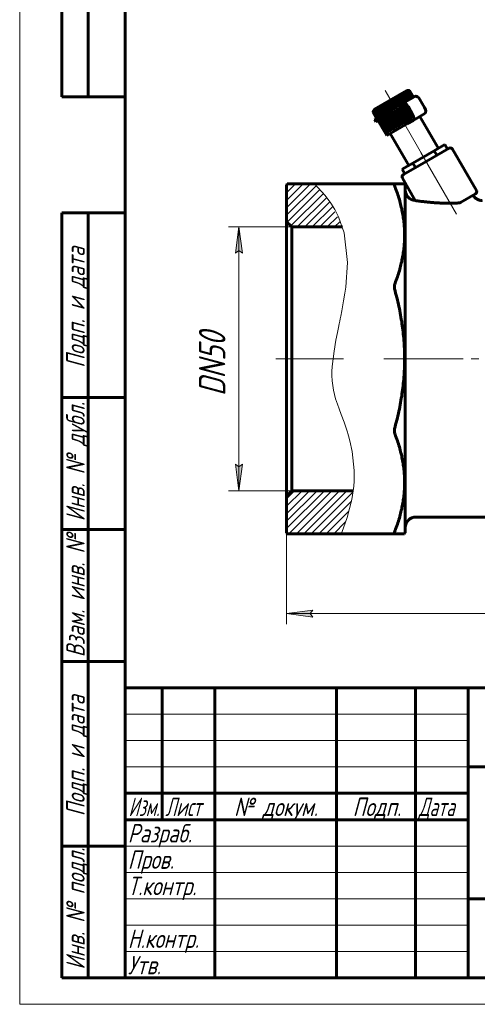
# Model space of a CAD drawing. Header units: millimetres. Extents: x 0 to 210, y 0 to 297.
# Tile 1 of 5: x 0 to 87, y 0 to 187. Entities that reach past the tile are written whole.
import ezdxf

# ---------------------------------------------------------------- set-up
doc = ezdxf.new("R2010")
doc.units = ezdxf.units.MM
for name, pattern in [('K5LT_AXLED', [19.5, 15, -1.5, 1.5, -1.5]), ('K5LT_BASIC', [0]), ('K5LT_THIN', [0]), ('K5LT_THIN_INCLUDED_TO_HATCHING', [0])]:
    doc.linetypes.add(name, pattern=pattern)
doc.layers.add('Системный слой', color=7, linetype='Continuous')
doc.layers.add('Системный слой (1)', color=251, linetype='Continuous', true_color=0x6c6c6c)
doc.styles.add('KDIMTEXTSTYLE', font='txt', dxfattribs={"width": 0.96, "oblique": 15, "height": 5})
doc.styles.add('KTEXTSTYLE', font='txt', dxfattribs={"width": 0.96, "height": 5})
doc.dimstyles.new('KDIMSTYLE (1.00)', dxfattribs={"dimtxt": 5, "dimasz": 1, "dimexe": 2, "dimexo": 0, "dimgap": 1, "dimtad": 1, "dimtxsty": 'KDIMTEXTSTYLE', "dimsah": 1, "dimcen": 0, "dimdle": 1, "dimadec": 0, "dimazin": 0, "dimtfac": 0.667, "dimtmove": 0, "dimatfit": 3, "dimfxl": 1, "dimtvp": 1, "dimtolj": 1, "dimtzin": 0, "dimarcsym": 0})

# ---------------------------------------------------------------- blocks, each defined once
blk = doc.blocks.new('U4')
at = {"layer": 'Системный слой (1)', "color": 7, "linetype": 'K5LT_THIN_INCLUDED_TO_HATCHING', "lineweight": 18, "true_color": 0xffffff}
for p, q in [((55.83, 155.51), (57.9, 153.32)), ((57.9, 153.32), (58.97, 151.87)), ((58.97, 151.87), (59.09, 151.7)), ((59.09, 151.7), (59.3, 151.36)), ((59.3, 151.36), (59.71, 150.68)), ((59.71, 150.68), (60.43, 149.27)), ((60.43, 149.27), (61.48, 146.26)), ((61.48, 146.26), (62.14, 140.59)), ((62.14, 140.59), (61.79, 135.92)), ((61.63, 134.82), (61.38, 133.32)), ((61.74, 135.55), (61.63, 134.82)), ((61.79, 135.92), (61.74, 135.55)), ((61.38, 133.32), (61.03, 131.43)), ((61.03, 131.43), (60.84, 130.45)), ((60.55, 129), (60.41, 128.32)), ((60.65, 129.49), (60.55, 129)), ((60.73, 129.91), (60.65, 129.49)), ((60.84, 130.45), (60.73, 129.91)), ((60.21, 127.34), (59.93, 125.89)), ((60.41, 128.32), (60.21, 127.34)), ((59.93, 125.89), (59.57, 123.81)), ((59.57, 123.81), (59.21, 120.93)), ((59.21, 120.93), (59.15, 119.94)), ((59.15, 119.94), (59.15, 119.68)), ((59.15, 119.68), (59.15, 119.17)), ((59.15, 119.17), (59.19, 118.19)), ((59.19, 118.19), (59.44, 116.42)), ((59.44, 116.42), (59.87, 114.76)), ((59.87, 114.76), (60.21, 113.75)), ((60.21, 113.75), (60.53, 112.87)), ((60.53, 112.87), (60.92, 111.83)), ((60.92, 111.83), (61.46, 110.35)), ((61.46, 110.35), (62.09, 108.43)), ((62.09, 108.43), (62.16, 108.21)), ((62.16, 108.21), (62.29, 107.75)), ((62.29, 107.75), (62.54, 106.8)), ((62.54, 106.8), (62.98, 104.76)), ((62.98, 104.76), (63.38, 101.17)), ((63.38, 101.17), (63.35, 98.81)), ((63.2, 97.35), (62.92, 95.66)), ((63.29, 98.19), (63.2, 97.35)), ((63.33, 98.6), (63.29, 98.19)), ((63.35, 98.81), (63.33, 98.6)), ((62.92, 95.66), (62.06, 92.31)), ((62.06, 92.31), (61.03, 89.45)), ((61.03, 89.45), (60.92, 89.2))]:
    blk.add_line(p, q, dxfattribs=at)
blk = doc.blocks.new('U6')
at = {"layer": 'Системный слой (1)', "color": 143, "linetype": 'K5LT_BASIC', "lineweight": 60, "true_color": 0x33acca}
for p, q in [((81.36, 162.27), (77.03, 159.77)), ((77.03, 159.77), (72.7, 157.27))]:
    blk.add_line(p, q, dxfattribs=at)
blk = doc.blocks.new('U8')
at = {"layer": 'Системный слой (1)', "color": 143, "linetype": 'K5LT_BASIC', "lineweight": 60, "true_color": 0x33acca}
for p, q in [((75.05, 172.19), (74.11, 171.65)), ((71.86, 170.35), (67.25, 167.69))]:
    blk.add_line(p, q, dxfattribs=at)
blk = doc.blocks.new('D0')
at = {"layer": 'Системный слой (1)'}
for points in [[(42.21, 142.36), (41.55, 147.36), (40.89, 142.36), (41.55, 142.86)], [(41.55, 97.36), (42.21, 102.36), (41.55, 101.86), (40.89, 102.36)]]:
    blk.add_hatch(color=7, dxfattribs=at).paths.add_polyline_path(points)
at = {"layer": 'Системный слой (1)', "color": 7, "linetype": 'K5LT_THIN', "lineweight": 18, "true_color": 0xffffff}
for p, q in [((51.56, 147.36), (39.55, 147.36)), ((40.89, 142.36), (41.55, 147.36)), ((41.55, 147.36), (42.21, 142.36)), ((41.55, 147.36), (41.55, 97.36)), ((41.55, 142.86), (40.89, 142.36)), ((42.21, 142.36), (41.55, 142.86)), ((41.55, 97.36), (40.89, 102.36)), ((40.89, 102.36), (41.55, 101.86)), ((41.55, 101.86), (42.21, 102.36)), ((42.21, 102.36), (41.55, 97.36)), ((51.56, 97.36), (39.55, 97.36))]:
    blk.add_line(p, q, dxfattribs=at)
blk.add_wipeout([(40.55, 115.29), (33.17, 115.29), (33.17, 128.85), (40.55, 128.85)]).dxf.layer = 'Системный слой (1)'
at = {"layer": 'Системный слой (1)', "color": 7, "insert": (33.97, 115.29), "char_height": 5, "attachment_point": 1, "rotation": 90, "style": 'KTEXTSTYLE'}
blk.add_mtext('\\fArial|b0|c204|p34;\\H5.0;\\W1.000;\\Q15;\\fGOST Type AU|b0|i0|c204|p34;\\Q15;\\W0.960;DN50', dxfattribs=at)
blk = doc.blocks.new('KDIMARROW_01')
at = {"layer": 'Системный слой'}
blk.add_hatch(color=0, dxfattribs=at).paths.add_polyline_path([(-5, -0.66), (0, 0), (-5, 0.66), (-4.5, 0)])
at = {"layer": 'Системный слой', "color": 0, "linetype": 'K5LT_THIN', "lineweight": 18}
for p, q in [((-4.5, 0), (-5, 0.66)), ((-5, 0.66), (0, 0)), ((0, 0), (-5, -0.66)), ((-5, -0.66), (-4.5, 0))]:
    blk.add_line(p, q, dxfattribs=at)
at = {"layer": 'Системный слой (1)', "color": 0, "linetype": 'K5LT_THIN', "lineweight": 18}
blk.add_line((140.22, 122.36), (139.22, 122.36), dxfattribs=at)
blk = doc.blocks.new('D1')
at = {"layer": 'Системный слой (1)'}
for points in [[(55.06, 74.05), (55.56, 74.71), (50.56, 74.05), (55.56, 73.39)], [(163.56, 73.39), (168.56, 74.05), (163.56, 74.71), (164.06, 74.05)]]:
    blk.add_hatch(color=7, dxfattribs=at).paths.add_polyline_path(points)
at = {"layer": 'Системный слой (1)', "color": 7, "linetype": 'K5LT_THIN', "lineweight": 18, "true_color": 0xffffff}
for p, q in [((50.56, 89.37), (50.56, 72.05)), ((168.56, 89.37), (168.56, 72.05)), ((50.56, 74.05), (55.56, 74.71)), ((55.56, 74.71), (55.06, 74.05)), ((164.06, 74.05), (163.56, 74.71)), ((163.56, 74.71), (168.56, 74.05)), ((55.56, 73.39), (50.56, 74.05)), ((50.56, 74.05), (168.56, 74.05)), ((55.06, 74.05), (55.56, 73.39)), ((168.56, 74.05), (163.56, 73.39)), ((163.56, 73.39), (164.06, 74.05))]:
    blk.add_line(p, q, dxfattribs=at)
blk.add_wipeout([(104.95, 75.05), (104.95, 82.43), (113.81, 82.43), (113.81, 75.05)]).dxf.layer = 'Системный слой (1)'
at = {"layer": 'Системный слой (1)', "color": 7, "insert": (104.95, 81.64), "char_height": 5, "attachment_point": 1, "style": 'KTEXTSTYLE'}
blk.add_mtext('\\fArial|b0|c204|p34;\\H5.0;\\W1.000;\\Q15;\\fGOST Type AU|b0|i0|c204|p34;\\Q15;\\W0.960;118', dxfattribs=at)
blk = doc.blocks.new('U10')
at = {"color": 7, "linetype": 'K5LT_THIN', "lineweight": 18, "true_color": 0xffffff}
for p, q in [((0, 0), (0, 297)), ((20, 55), (85, 55)), ((20, 50), (85, 50)), ((20, 45), (85, 45)), ((20, 30), (85, 30)), ((20, 25), (85, 25)), ((20, 20), (85, 20)), ((20, 15), (85, 15)), ((20, 10), (85, 10)), ((210, 0), (0, 0))]:
    blk.add_line(p, q, dxfattribs=at)
at = {"color": 143, "linetype": 'K5LT_BASIC', "lineweight": 60, "true_color": 0x33acca}
for p, q in [((8, 172), (8, 292)), ((13, 172), (13, 292)), ((20, 5), (20, 292)), ((20, 172), (8, 172)), ((8, 5), (8, 150)), ((20, 150), (8, 150)), ((13, 5), (13, 150)), ((20, 115), (8, 115)), ((20, 90), (8, 90)), ((20, 65), (8, 65)), ((20, 60), (205, 60)), ((20, 5), (20, 60)), ((27, 35), (27, 60)), ((37, 5), (37, 60)), ((60, 5), (60, 60)), ((75, 5), (75, 60)), ((85, 5), (85, 60)), ((85, 45), (205, 45)), ((20, 40), (85, 40)), ((20, 35), (85, 35)), ((20, 30), (8, 30)), ((85, 20), (155, 20)), ((20, 5), (8, 5)), ((205, 5), (20, 5))]:
    blk.add_line(p, q, dxfattribs=at)
at = {"color": 7, "char_height": 3.5, "attachment_point": 1, "rotation": 90, "style": 'KTEXTSTYLE'}
for s, insert in [('\\fArial|b0|c204|p34;\\H5.0;\\W1.000;\\Q15;\\fGOST Type AU|b0|i0|c204|p34;\\Q15;\\W0.960;\\H3.50;Подп. и дата', (8.82, 120.66)), ('\\fArial|b0|c204|p34;\\H5.0;\\W1.000;\\Q15;\\fGOST Type AU|b0|i0|c204|p34;\\Q15;\\W0.960;\\H3.50;Инв. № дубл.', (8.82, 91.57)), ('\\fArial|b0|c204|p34;\\H5.0;\\W1.000;\\Q15;\\fGOST Type AU|b0|i0|c204|p34;\\Q15;\\W0.960;\\H3.50;Взам. инв. №', (8.82, 65.8)), ('\\fArial|b0|c204|p34;\\H5.0;\\W1.000;\\Q15;\\fGOST Type AU|b0|i0|c204|p34;\\Q15;\\W0.960;\\H3.50;Подп. и дата', (8.82, 35.66)), ('\\fArial|b0|c204|p34;\\H5.0;\\W1.000;\\Q15;\\fGOST Type AU|b0|i0|c204|p34;\\Q15;\\W0.960;\\H3.50;Инв. № подл.', (8.82, 6.57))]:
    blk.add_mtext(s, dxfattribs=dict(at, insert=insert))
at = {"color": 7, "char_height": 3.5, "attachment_point": 1, "style": 'KTEXTSTYLE'}
for s, insert in [('\\fArial|b0|c204|p34;\\H5.0;\\W1.000;\\Q15;\\fGOST Type AU|b0|i0|c204|p34;\\Q15;\\W0.786;\\H3.50;Изм.', (20.62, 39.18)), ('\\fArial|b0|c204|p34;\\H5.0;\\W1.000;\\Q15;\\fGOST Type AU|b0|i0|c204|p34;\\Q15;\\W0.800;\\H3.50;Лист', (27.61, 39.18)), ('\\fArial|b0|c204|p34;\\H5.0;\\W1.000;\\Q15;\\fGOST Type AU|b0|i0|c204|p34;\\Q15;\\W0.960;\\H3.50;№ докум.', (40.63, 39.18)), ('\\fArial|b0|c204|p34;\\H5.0;\\W1.000;\\Q15;\\fGOST Type AU|b0|i0|c204|p34;\\Q15;\\W0.960;\\H3.50;Подп.', (63.1, 39.18)), ('\\fArial|b0|c204|p34;\\H5.0;\\W1.000;\\Q15;\\fGOST Type AU|b0|i0|c204|p34;\\Q15;\\W0.800;\\H3.50;Дата', (75.61, 39.18)), ('\\fArial|b0|c204|p34;\\H5.0;\\W1.000;\\Q15;\\fGOST Type AU|b0|i0|c204|p34;\\Q15;\\W0.960;\\H3.50;Разраб.', (20.5, 34.18)), ('\\fArial|b0|c204|p34;\\H5.0;\\W1.000;\\Q15;\\fGOST Type AU|b0|i0|c204|p34;\\Q15;\\W0.960;\\H3.50;Пров.', (20.5, 29.18)), ('\\fArial|b0|c204|p34;\\H5.0;\\W1.000;\\Q15;\\fGOST Type AU|b0|i0|c204|p34;\\Q15;\\W0.960;\\H3.50;Т.контр.', (20.5, 24.18)), ('\\fArial|b0|c204|p34;\\H5.0;\\W1.000;\\Q15;\\fGOST Type AU|b0|i0|c204|p34;\\Q15;\\W0.960;\\H3.50;Н.контр.', (20.5, 14.18)), ('\\fArial|b0|c204|p34;\\H5.0;\\W1.000;\\Q15;\\fGOST Type AU|b0|i0|c204|p34;\\Q15;\\W0.960;\\H3.50;Утв.', (20.5, 9.18))]:
    blk.add_mtext(s, dxfattribs=dict(at, insert=insert))

msp = doc.modelspace()

# ---------------------------------------------------------------- hatches: boundary and pattern name
at = {"layer": 'Системный слой (1)'}
h = msp.add_hatch(dxfattribs=at)
h.set_pattern_fill('', angle=45, style=0, pattern_type=0)
h.set_pattern_definition([(45, (0, 0), (-0.707107, 0.707107), [])])
h.paths.add_polyline_path([(63.198, 97.356), (51.565, 97.356), (50.565, 96.356), (50.565, 89.369), (50.691, 89.199), (60.924, 89.199), (62.063, 92.335), (62.86, 95.386)])
h.paths.add_polyline_path([(51.565, 147.356), (61.169, 147.356), (58.821, 152.095), (58.663, 152.32), (58.336, 152.765), (57.643, 153.631), (56.129, 155.238), (55.831, 155.514), (50.691, 155.514), (50.565, 155.344), (50.565, 148.356)])

# ---------------------------------------------------------------- linework, layer by layer
at = {"layer": 'Системный слой (1)', "color": 143, "linetype": 'K5LT_BASIC', "lineweight": 60, "true_color": 0x33acca}
for p, q in [((67.203, 169.683), (73.348, 173.231)), ((72.032, 170.451), (71.267, 171.775)), ((72.208, 170.553), (71.495, 171.787)), ((72.316, 170.615), (71.551, 171.94)), ((72.499, 170.721), (71.786, 171.957)), ((72.591, 170.773), (71.824, 172.1)), ((72.779, 170.882), (72.065, 172.12)), ((72.853, 170.925), (72.086, 172.254)), ((73.046, 171.036), (72.331, 172.275)), ((73.102, 171.069), (72.334, 172.399)), ((73.336, 171.204), (72.567, 172.535)), ((73.298, 171.182), (72.581, 172.422)), ((74.904, 172.109), (72.654, 170.81)), ((73.551, 171.328), (72.781, 172.661)), ((73.532, 171.317), (72.814, 172.559)), ((73.747, 171.441), (72.976, 172.776)), ((72.976, 172.776), (73.028, 172.685)), ((73.746, 171.441), (73.028, 172.685)), ((73.94, 171.553), (73.221, 172.798)), ((73.348, 173.231), (73.84, 173.196)), ((74.111, 171.652), (73.391, 172.899)), ((74.259, 171.737), (73.537, 172.986)), ((74.381, 171.807), (73.658, 173.059)), ((74.477, 171.863), (73.753, 173.116)), ((74.546, 171.903), (73.821, 173.158)), ((73.84, 173.196), (73.875, 173.194)), ((74.588, 171.927), (73.862, 173.184)), ((74.602, 171.935), (73.875, 173.194)), ((75.076, 172.143), (75.047, 172.192)), ((67.503, 167.259), (72.112, 169.92)), ((68.736, 168.548), (67.973, 169.869)), ((68.033, 169.783), (67.973, 169.869)), ((68.953, 168.673), (68.19, 169.994)), ((68.978, 168.688), (68.268, 169.918)), ((69.187, 168.808), (68.425, 170.128)), ((69.229, 168.833), (68.52, 170.062)), ((69.437, 168.953), (68.675, 170.272)), ((69.496, 168.987), (68.786, 170.216)), ((69.7, 169.105), (68.938, 170.424)), ((69.776, 169.149), (69.067, 170.378)), ((69.975, 169.264), (69.214, 170.583)), ((70.067, 169.317), (69.358, 170.546)), ((70.26, 169.428), (69.498, 170.748)), ((70.367, 169.49), (69.657, 170.719)), ((70.551, 169.596), (69.789, 170.916)), ((70.673, 169.666), (69.963, 170.896)), ((70.848, 169.767), (70.085, 171.088)), ((70.982, 169.845), (70.272, 171.076)), ((71.146, 169.94), (70.383, 171.261)), ((71.293, 170.024), (70.582, 171.256)), ((71.445, 170.112), (70.681, 171.434)), ((71.603, 170.203), (70.891, 171.435)), ((71.741, 170.283), (70.977, 171.606)), ((71.909, 170.38), (71.197, 171.613)), ((71.862, 170.353), (72.654, 170.81)), ((71.862, 170.353), (72.112, 169.92)), ((73.366, 167.468), (71.991, 169.85)), ((72.904, 170.377), (72.112, 169.92)), ((73.534, 167.565), (72.159, 169.947)), ((73.657, 167.636), (72.282, 170.018)), ((73.833, 167.738), (72.458, 170.12)), ((73.941, 167.8), (72.566, 170.182)), ((74.124, 167.906), (72.749, 170.288)), ((74.216, 167.959), (72.841, 170.34)), ((74.358, 168.148), (73.076, 170.369)), ((74.325, 168.376), (73.257, 170.226)), ((74.245, 168.553), (73.37, 170.069)), ((73.587, 170.194), (74.462, 168.678)), ((76.712, 169.977), (75.837, 171.493)), ((66.957, 169.177), (66.973, 169.211)), ((67.674, 167.935), (66.957, 169.177)), ((67.688, 167.943), (66.972, 169.183)), ((67.203, 169.683), (66.973, 169.211)), ((67.729, 167.967), (67.014, 169.205)), ((67.798, 168.007), (67.084, 169.244)), ((67.895, 168.062), (67.181, 169.298)), ((68.017, 168.133), (67.304, 169.367)), ((68.164, 168.218), (67.452, 169.451)), ((68.335, 168.317), (67.624, 169.549)), ((68.529, 168.429), (67.818, 169.66)), ((68.744, 168.553), (68.033, 169.783)), ((70.154, 165.614), (68.779, 167.996)), ((70.361, 165.734), (68.986, 168.115)), ((70.369, 165.738), (68.994, 168.12)), ((70.578, 165.859), (69.203, 168.24)), ((70.603, 165.873), (69.228, 168.255)), ((70.812, 165.994), (69.437, 168.375)), ((70.854, 166.018), (69.479, 168.4)), ((71.062, 166.138), (69.687, 168.52)), ((71.121, 166.172), (69.746, 168.554)), ((71.325, 166.29), (69.95, 168.672)), ((71.401, 166.334), (70.026, 168.716)), ((71.6, 166.449), (70.225, 168.831)), ((71.692, 166.502), (70.317, 168.884)), ((71.885, 166.613), (70.51, 168.995)), ((71.992, 166.675), (70.617, 169.057)), ((72.176, 166.782), (70.801, 169.163)), ((72.298, 166.852), (70.923, 169.233)), ((72.473, 166.953), (71.098, 169.334)), ((72.607, 167.03), (71.232, 169.412)), ((72.771, 167.125), (71.396, 169.507)), ((72.918, 167.21), (71.543, 169.591)), ((73.07, 167.297), (71.695, 169.679)), ((73.228, 167.389), (71.853, 169.77)), ((73.256, 167.405), (74.279, 167.995)), ((74.529, 167.562), (76.779, 168.861)), ((75.84, 168.319), (79.34, 162.257)), ((67.503, 167.259), (67.253, 167.692)), ((69.299, 165.12), (67.924, 167.502)), ((69.313, 165.128), (67.938, 167.51)), ((69.354, 165.152), (67.979, 167.534)), ((69.423, 165.192), (68.048, 167.574)), ((69.52, 165.248), (68.145, 167.629)), ((69.642, 165.318), (68.267, 167.7)), ((69.789, 165.403), (68.414, 167.785)), ((69.96, 165.502), (68.585, 167.884)), ((73.506, 166.972), (69.561, 164.694)), ((71.108, 166.164), (70.901, 166.045)), ((71.121, 166.172), (71.108, 166.164)), ((71.168, 166.199), (71.121, 166.172)), ((71.384, 166.324), (71.168, 166.199)), ((71.401, 166.334), (71.384, 166.324)), ((71.447, 166.36), (71.401, 166.334)), ((71.671, 166.49), (71.447, 166.36)), ((71.692, 166.502), (71.671, 166.49)), ((71.736, 166.527), (71.692, 166.502)), ((71.968, 166.661), (71.736, 166.527)), ((71.992, 166.675), (71.968, 166.661)), ((72.034, 166.699), (71.992, 166.675)), ((72.271, 166.836), (72.034, 166.699)), ((72.298, 166.852), (72.271, 166.836)), ((72.336, 166.874), (72.298, 166.852)), ((72.578, 167.014), (72.336, 166.874)), ((72.607, 167.03), (72.578, 167.014)), ((72.642, 167.051), (72.607, 167.03)), ((72.888, 167.192), (72.642, 167.051)), ((72.918, 167.21), (72.888, 167.192)), ((72.949, 167.228), (72.918, 167.21)), ((73.196, 167.37), (72.949, 167.228)), ((73.228, 167.389), (73.196, 167.37)), ((73.255, 167.404), (73.228, 167.389)), ((73.256, 167.405), (73.255, 167.404)), ((73.256, 167.405), (73.506, 166.972)), ((74.529, 167.562), (73.506, 166.972)), ((69.311, 165.127), (69.299, 165.12)), ((69.313, 165.128), (69.311, 165.127)), ((69.311, 165.127), (69.561, 164.694)), ((69.329, 165.138), (69.313, 165.128)), ((69.354, 165.152), (69.329, 165.138)), ((69.375, 165.164), (69.354, 165.152)), ((69.423, 165.192), (69.375, 165.164)), ((69.449, 165.207), (69.423, 165.192)), ((69.52, 165.248), (69.449, 165.207)), ((69.549, 165.265), (69.52, 165.248)), ((69.642, 165.318), (69.549, 165.265)), ((69.675, 165.338), (69.642, 165.318)), ((69.789, 165.403), (69.675, 165.338)), ((69.826, 165.425), (69.789, 165.403)), ((69.96, 165.502), (69.826, 165.425)), ((70.001, 165.526), (69.96, 165.502)), ((70.154, 165.614), (70.001, 165.526)), ((70.197, 165.639), (70.154, 165.614)), ((70.367, 165.737), (70.197, 165.639)), ((70.211, 165.069), (73.711, 159.007)), ((70.369, 165.738), (70.367, 165.737)), ((70.414, 165.764), (70.369, 165.738)), ((70.597, 165.87), (70.414, 165.764)), ((70.603, 165.873), (70.597, 165.87)), ((70.649, 165.9), (70.603, 165.873)), ((70.845, 166.013), (70.649, 165.9)), ((70.854, 166.018), (70.845, 166.013)), ((70.901, 166.045), (70.854, 166.018)), ((80.567, 162.966), (78.546, 161.799)), ((81.067, 162.099), (80.567, 162.966)), ((78.546, 161.799), (74.504, 159.465)), ((79.046, 160.933), (78.546, 161.799)), ((82.038, 162.083), (86.538, 154.289)), ((74.504, 159.465), (72.484, 158.299)), ((75.004, 158.599), (74.504, 159.465)), ((72.984, 157.433), (72.484, 158.299)), ((50.565, 155.344), (50.691, 155.514)), ((50.565, 155.344), (50.565, 148.356)), ((55.831, 155.514), (50.691, 155.514)), ((55.831, 155.514), (71.129, 155.514)), ((72.938, 155.514), (71.129, 155.514)), ((72.512, 156.583), (74.951, 152.359)), ((73.065, 155.344), (72.938, 155.514)), ((73.065, 89.369), (73.065, 155.344)), ((83.555, 151.989), (86.355, 153.606)), ((51.565, 147.356), (50.565, 148.356)), ((50.565, 96.356), (50.565, 148.356)), ((61.169, 147.356), (51.565, 147.356)), ((51.565, 147.356), (51.565, 97.356)), ((51.565, 97.356), (50.565, 96.356)), ((63.198, 97.356), (51.565, 97.356)), ((50.565, 96.356), (50.565, 89.369)), ((144.065, 92.356), (75.065, 92.356)), ((50.565, 89.369), (50.691, 89.199)), ((50.691, 89.199), (60.924, 89.199)), ((71.129, 89.199), (60.924, 89.199)), ((71.129, 89.199), (72.938, 89.199)), ((73.065, 89.369), (72.938, 89.199))]:
    msp.add_line(p, q, dxfattribs=at)
at = {"layer": 'Системный слой (1)', "color": 30, "linetype": 'K5LT_AXLED', "lineweight": 18, "true_color": 0xff8000}
for p, q in [((69.275, 173.189), (71.441, 169.439)), ((72.025, 168.426), (77.525, 158.9)), ((76.025, 161.498), (82.775, 149.807)), ((61.359, 122.356), (48.565, 122.356)), ((69.021, 122.356), (146.065, 122.356))]:
    msp.add_line(p, q, dxfattribs=at)
at = {"layer": 'Системный слой (1)', "color": 143, "linetype": 'K5LT_BASIC', "lineweight": 60, "true_color": 0x33acca}
for centre, radius, start, end in [((81.605, 161.833), 0.5, 30, 120), ((72.945, 156.833), 0.5, 120, 210), ((75.065, 154.356), 2, 180, 266.73788), ((86.105, 154.039), 0.5, 300, 30), ((75.065, 90.356), 2, 90, 180)]:
    msp.add_arc(centre, radius, start, end, dxfattribs=at)
for centre, major_axis, start_param, end_param in [((75.404, 171.243), (-0.5, 0.866), 4.712389, 6.2831853), ((73.154, 169.944), (-0.5, 0.866), 4.712389, 6.2831853), ((73.154, 169.944), (-0.25, 0.433), 4.712389, 6.2831853), ((76.279, 169.727), (0.5, -0.866), 0, 1.5707963), ((74.029, 168.428), (0.25, -0.433), 0, 1.5707963), ((74.029, 168.428), (-0.5, 0.866), 3.1415927, 4.712389)]:
    msp.add_ellipse(centre, major_axis=major_axis, ratio=0.5, start_param=start_param, end_param=end_param, dxfattribs=at)
for points, weights in [([(71.267, 171.775), (71.232, 171.697), (71.197, 171.613)], [1.03187632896, 1.03512401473, 1.03741180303]), ([(71.495, 171.787), (71.379, 171.782), (71.267, 171.775)], [1.03724189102, 1.03515158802, 1.03221705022]), ([(71.551, 171.94), (71.523, 171.867), (71.495, 171.787)], [1.03049426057, 1.03379040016, 1.03612714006]), ([(71.786, 171.957), (71.665, 171.949), (71.551, 171.94)], [1.03765656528, 1.03556684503, 1.03263160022]), ([(71.824, 172.1), (71.805, 172.031), (71.786, 171.957)], [1.02906938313, 1.03241608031, 1.03480382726]), ([(72.065, 172.12), (71.942, 172.111), (71.824, 172.1)], [1.03796039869, 1.03586723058, 1.03292727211]), ([(72.086, 172.254), (72.075, 172.189), (72.065, 172.12)], [1.02761559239, 1.03101445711, 1.03345476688]), ([(72.331, 172.275), (72.206, 172.265), (72.086, 172.254)], [1.03814852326, 1.03604782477, 1.03309910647]), ([(72.334, 172.399), (72.332, 172.34), (72.331, 172.275)], [1.02614612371, 1.02959829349, 1.03209224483]), ([(72.581, 172.422), (72.455, 172.411), (72.334, 172.399)], [1.03821762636, 1.03610532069, 1.03314381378]), ([(72.814, 172.559), (72.688, 172.548), (72.567, 172.535)], [1.0381660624, 1.03603813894, 1.03305989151]), ([(72.567, 172.535), (72.573, 172.481), (72.581, 172.422)], [1.02467346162, 1.02817962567, 1.03072784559]), ([(73.028, 172.685), (72.902, 172.674), (72.781, 172.661)], [1.0379939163, 1.03584649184, 1.03284768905]), ([(72.781, 172.661), (72.797, 172.612), (72.814, 172.559)], [1.02320928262, 1.0267697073, 1.02937239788]), ([(73.221, 172.798), (73.096, 172.788), (72.976, 172.776)], [1.03770301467, 1.03553239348, 1.03250941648]), ([(73.391, 172.899), (73.268, 172.89), (73.15, 172.879)], [1.03729688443, 1.0350996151, 1.03204909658]), ([(73.15, 172.879), (73.184, 172.841), (73.221, 172.798)], [1.02269694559, 1.02630205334, 1.02894707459]), ([(73.537, 172.986), (73.417, 172.979), (73.302, 172.969)], [1.03678066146, 1.03455358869, 1.03147246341]), ([(73.302, 172.969), (73.345, 172.936), (73.391, 172.899)], [1.02372440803, 1.02731794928, 1.02994876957]), ([(73.658, 173.059), (73.541, 173.053), (73.43, 173.046)], [1.03616095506, 1.03390126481, 1.03078681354]), ([(73.43, 173.046), (73.482, 173.018), (73.537, 172.986)], [1.02475596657, 1.02833813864, 1.03095492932]), ([(73.753, 173.116), (73.64, 173.113), (73.533, 173.108)], [1.03544567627, 1.03315093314, 1.03000081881]), ([(73.533, 173.108), (73.594, 173.085), (73.658, 173.059)], [1.02578299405, 1.02935409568, 1.03195715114]), ([(73.821, 173.158), (73.713, 173.157), (73.61, 173.155)], [1.03464383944, 1.03231201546, 1.02912431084]), ([(73.61, 173.155), (73.68, 173.137), (73.753, 173.116)], [1.02679637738, 1.0303568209, 1.0329465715]), ([(73.662, 173.187), (73.739, 173.174), (73.821, 173.158)], [1.02778659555, 1.03133691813, 1.03391394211]), ([(73.862, 173.184), (73.76, 173.187), (73.662, 173.187)], [1.03361173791, 1.03126029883, 1.02805258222]), ([(73.687, 173.204), (73.772, 173.195), (73.862, 173.184)], [1.02862670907, 1.03214692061, 1.03469130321]), ([(73.875, 173.194), (73.779, 173.2), (73.687, 173.204)], [1.03256049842, 1.03018332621, 1.02694957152]), ([(67.973, 169.869), (67.897, 169.768), (67.818, 169.66)], [1.04006835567, 1.04307545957, 1.0451161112]), ([(68.19, 169.994), (68.113, 169.892), (68.033, 169.783)], [1.04022287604, 1.04321771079, 1.04524647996]), ([(68.268, 169.918), (68.228, 169.957), (68.19, 169.994)], [1.02775501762, 1.02544717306, 1.02230721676]), ([(68.425, 170.128), (68.347, 170.026), (68.268, 169.918)], [1.04020315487, 1.04319225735, 1.04521573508]), ([(68.52, 170.062), (68.471, 170.097), (68.425, 170.128)], [1.02881175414, 1.0265349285, 1.02342525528]), ([(68.675, 170.272), (68.598, 170.171), (68.52, 170.062)], [1.04001062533, 1.04300053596, 1.04502531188]), ([(68.786, 170.216), (68.729, 170.246), (68.675, 170.272)], [1.02985927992, 1.0276120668, 1.02453116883]), ([(68.938, 170.424), (68.863, 170.324), (68.786, 170.216)], [1.03964944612, 1.04264660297, 1.04467915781]), ([(69.067, 170.378), (69.001, 170.403), (68.938, 170.424)], [1.03088818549, 1.0286688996, 1.02561499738]), ([(69.214, 170.583), (69.141, 170.484), (69.067, 170.378)], [1.03912631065, 1.0421369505, 1.04418355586]), ([(69.358, 170.546), (69.284, 170.566), (69.214, 170.583)], [1.03188864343, 1.02969531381, 1.02666635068]), ([(69.498, 170.748), (69.428, 170.65), (69.358, 170.546)], [1.03845017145, 1.04148024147, 1.04354687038]), ([(69.657, 170.719), (69.575, 170.735), (69.498, 170.748)], [1.03285051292, 1.03068087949, 1.02767451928]), ([(69.789, 170.916), (69.724, 170.821), (69.657, 170.719)], [1.0376319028, 1.04068698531, 1.04277923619]), ([(69.963, 170.896), (69.874, 170.907), (69.789, 170.916)], [1.03376347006, 1.03161498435, 1.02862861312]), ([(70.085, 171.088), (70.024, 170.995), (69.963, 170.896)], [1.03668392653, 1.03976917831, 1.04189221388]), ([(70.272, 171.076), (70.176, 171.083), (70.085, 171.088)], [1.03461716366, 1.03248699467, 1.02951772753]), ([(70.383, 171.261), (70.328, 171.171), (70.272, 171.076)], [1.03561982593, 1.03873993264, 1.04089843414]), ([(70.582, 171.256), (70.48, 171.259), (70.383, 171.261)], [1.0354013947, 1.03328644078, 1.03033113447]), ([(70.681, 171.434), (70.632, 171.348), (70.582, 171.256)], [1.03445396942, 1.03761311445, 1.03981125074]), ([(70.891, 171.435), (70.784, 171.436), (70.681, 171.434)], [1.03610631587, 1.0340032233, 1.0310584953]), ([(70.977, 171.606), (70.934, 171.524), (70.891, 171.435)], [1.03320116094, 1.03640300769, 1.03864441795]), ([(71.197, 171.613), (71.084, 171.61), (70.977, 171.606)], [1.03672264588, 1.03462783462, 1.03169008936]), ([(67.042, 169.345), (66.999, 169.264), (66.957, 169.177)], [1.03326140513, 1.0365683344, 1.03890772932]), ([(67.071, 169.359), (67.021, 169.274), (66.972, 169.183)], [1.03455230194, 1.03780649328, 1.04009311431]), ([(66.972, 169.183), (67.007, 169.267), (67.042, 169.345)], [1.03237787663, 1.03012701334, 1.02703220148]), ([(67.126, 169.389), (67.07, 169.3), (67.014, 169.205)], [1.03574531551, 1.0389499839, 1.04118708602]), ([(67.014, 169.205), (67.042, 169.285), (67.071, 169.359)], [1.03167232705, 1.02941385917, 1.02631327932]), ([(67.207, 169.434), (67.146, 169.342), (67.084, 169.244)], [1.03682491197, 1.03998389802, 1.04217536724]), ([(67.084, 169.244), (67.105, 169.319), (67.126, 169.389)], [1.03092052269, 1.02865234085, 1.02554386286]), ([(67.313, 169.494), (67.248, 169.399), (67.181, 169.298)], [1.03777653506, 1.04089427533, 1.04304459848]), ([(67.181, 169.298), (67.194, 169.368), (67.207, 169.434)], [1.03013020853, 1.02785034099, 1.02473195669]), ([(67.444, 169.568), (67.375, 169.471), (67.304, 169.367)], [1.03858700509, 1.04166848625, 1.04378270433]), ([(67.304, 169.367), (67.308, 169.433), (67.313, 169.494)], [1.02930920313, 1.027015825, 1.02388565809]), ([(67.452, 169.451), (67.448, 169.511), (67.444, 169.568)], [1.02846529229, 1.02615673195, 1.02301304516]), ([(67.599, 169.655), (67.526, 169.556), (67.452, 169.451)], [1.03924491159, 1.04229560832, 1.0443792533]), ([(67.624, 169.549), (67.611, 169.604), (67.599, 169.655)], [1.0276061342, 1.02528087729, 1.02212207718]), ([(67.776, 169.756), (67.701, 169.656), (67.624, 169.549)], [1.0397409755, 1.04276677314, 1.04482578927]), ([(67.818, 169.66), (67.796, 169.71), (67.776, 169.756)], [1.02673917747, 1.02439586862, 1.02122050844]), ([(71.129, 154.928), (74.624, 145.802), (71.129, 136.676)], [1.01804526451, 1.09244325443, 1.01804526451]), ([(71.129, 135.262), (74.624, 122.356), (71.129, 109.45)], [1.01804526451, 1.09244325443, 1.01804526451]), ([(71.129, 108.036), (74.624, 98.91), (71.129, 89.785)], [1.01804526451, 1.09244325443, 1.01804526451])]:
    msp.add_rational_spline(points, weights, degree=2, dxfattribs=at)
for points, knots in [([(71.129, 155.514), (71.058, 155.514), (71.021, 155.46), (71.021, 155.263), (71.058, 155.112), (71.129, 154.928)], [0.92942592, 0.92942592, 0.92942592, 0.92942592, 1.00677303, 1.00677303, 1.08412015, 1.08412015, 1.08412015, 1.08412015]), ([(85.92, 153.355), (85.92, 153.355), (85.92, 153.355), (85.953, 153.299), (85.988, 153.244), (86.076, 153.122), (86.131, 153.055), (86.25, 152.927), (86.314, 152.867), (86.45, 152.755), (86.522, 152.704), (86.67, 152.611), (86.746, 152.571), (86.904, 152.499), (86.985, 152.468), (87.152, 152.417), (87.238, 152.397), (87.409, 152.368), (87.495, 152.359), (87.604, 152.355), (87.628, 152.355), (87.653, 152.355)], [1.6098844, 1.6098844, 1.6098844, 1.6098844, 1.6106225, 1.6106225, 3.12777, 3.12777, 5.1515145, 5.1515145, 7.2135816, 7.2135816, 9.2797584, 9.2797584, 11.3027794, 11.3027794, 13.3419221, 13.3419221, 15.396157, 15.396157, 17.4185423, 17.4185423, 18, 18, 18, 18]), ([(75.065, 152.34), (75.021, 152.346), (74.99, 152.352), (74.957, 152.358), (74.951, 152.359), (74.951, 152.359)], [-0.198996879, -0.198996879, -0.198996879, -0.198996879, -0.140947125, -0.140947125, -0.099637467, -0.099637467, -0.099637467, -0.099637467]), ([(82.322, 151.854), (82.051, 151.849), (81.513, 151.845), (80.694, 151.855), (79.901, 151.881), (79.199, 151.917), (78.537, 151.96), (78.088, 151.996), (77.721, 152.028), (77.425, 152.055), (77.106, 152.087), (76.852, 152.114), (76.613, 152.141), (76.352, 152.171), (75.989, 152.215), (75.665, 152.257), (75.415, 152.291), (75.242, 152.315), (75.135, 152.33), (75.081, 152.338), (75.065, 152.34)], [0, 0, 0, 0, 1.9539763, 3.770164, 5.5778562, 7.333506, 8.608034, 10.2637877, 10.6744613, 11.4944668, 12.6744104, 13.4276403, 13.7968583, 14.8907798, 15.9366806, 17.5429143, 18.688564, 19.4879652, 20.5052847, 21, 21, 21, 21]), ([(83.555, 151.989), (83.548, 151.985), (83.532, 151.978), (83.495, 151.967), (83.437, 151.953), (83.365, 151.94), (83.254, 151.922), (83.133, 151.906), (82.955, 151.888), (82.795, 151.875), (82.642, 151.866), (82.482, 151.858), (82.381, 151.856), (82.322, 151.854)], [0, 0, 0, 0, 1.091111, 1.8197256, 3.0674996, 4.778576, 5.1459582, 7.4753422, 8.8118078, 10.1276025, 11.607033, 12.5865486, 14, 14, 14, 14]), ([(71.129, 136.676), (71.058, 136.492), (71.021, 136.266), (71.021, 135.789), (71.058, 135.522), (71.129, 135.262)], [0.92942592, 0.92942592, 0.92942592, 0.92942592, 1.00677303, 1.00677303, 1.08412015, 1.08412015, 1.08412015, 1.08412015]), ([(71.129, 109.45), (71.058, 109.19), (71.021, 108.923), (71.021, 108.447), (71.058, 108.22), (71.129, 108.036)], [0.92942592, 0.92942592, 0.92942592, 0.92942592, 1.00677303, 1.00677303, 1.08412015, 1.08412015, 1.08412015, 1.08412015]), ([(71.129, 89.785), (71.058, 89.6), (71.021, 89.45), (71.021, 89.252), (71.058, 89.199), (71.129, 89.199)], [0.92942592, 0.92942592, 0.92942592, 0.92942592, 1.00677303, 1.00677303, 1.08412015, 1.08412015, 1.08412015, 1.08412015])]:
    msp.add_open_spline(points, degree=3, knots=knots, dxfattribs=at)

# ---------------------------------------------------------------- block references
at = {"layer": 'Системный слой (1)'}
for name in ['U8', 'U6', 'U4']:
    msp.add_blockref(name, (0, 0), dxfattribs=at)

# ---------------------------------------------------------------- next in the draw order: dimensions: what is measured, and where the dimension line sits
at = {"layer": 'Системный слой (1)', "color": 7}
dim = msp.add_linear_dim(base=(41.553, 147.356), p1=(51.565, 97.356), p2=(51.565, 147.356), angle=90, dimstyle='KDIMSTYLE (1.00)', override={"dimexo": 0, "dimpost": '\\fGOST Type AU|b0|c204|p34;\\H5.0;\\W0.960;\\Q15;\\fGOST Type AU|b0|i0|c204|p34;\\Q15;DN\\fGOST Type AU|b0|c204|p34;\\H5.0;\\W0.960;\\Q15;<>', "dimblk1": 'KDIMARROW_01', "dimblk2": 'KDIMARROW_01', "dimse1": 0, "dimse2": 0, "dimclrt": 7, "dimtol": 1, "dimtp": 0, "dimtm": 0, "dimtdec": 5, "dimtolj": 1}, dxfattribs=at)
dim.commit()
dim.dimension.update_dxf_attribs({"geometry": 'D0', "text_midpoint": (41.553, 122.356), "dimtype": 160})
dim = msp.add_linear_dim(base=(50.565, 74.048), p1=(168.565, 89.369), p2=(50.565, 89.369), dimstyle='KDIMSTYLE (1.00)', override={"dimexo": 0, "dimpost": '\\fGOST Type AU|b0|c204|p34;\\H5.0;\\W0.960;\\Q15;<>', "dimblk1": 'KDIMARROW_01', "dimblk2": 'KDIMARROW_01', "dimse1": 0, "dimse2": 0, "dimclrt": 7, "dimtol": 1, "dimtp": 0, "dimtm": 0, "dimtdec": 5, "dimtolj": 1}, dxfattribs=at)
dim.commit()
dim.dimension.update_dxf_attribs({"geometry": 'D1', "text_midpoint": (109.565, 74.048), "dimtype": 160})

# ---------------------------------------------------------------- next in the draw order: block references
msp.add_blockref('U10', (0, 0))

doc.saveas('drawing.dxf')
